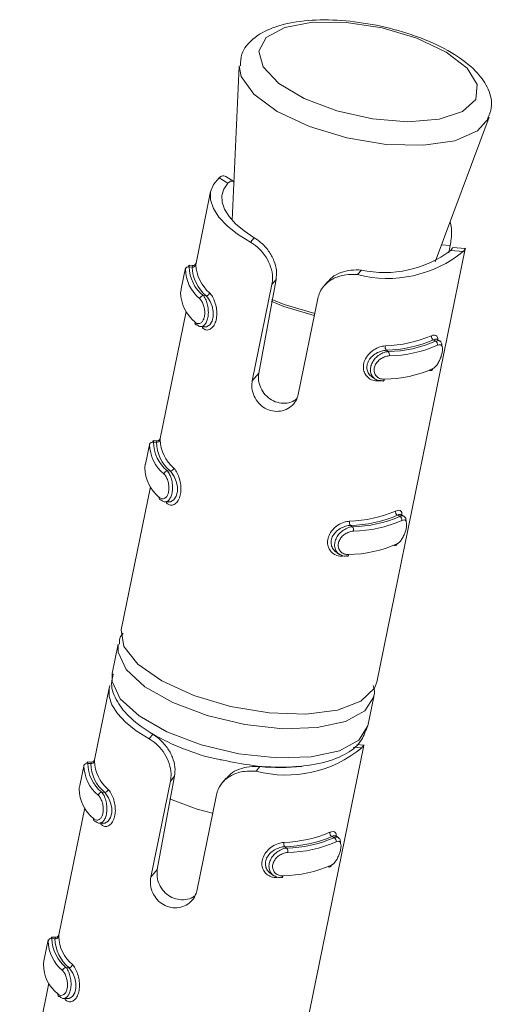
# Model space of a CAD drawing. Header units: millimetres. Extents: x -172 to 1038, y -1779 to -162.
# Tile 17 of 63: x 195 to 210, y -1198 to -1168. Entities that reach past the tile are written whole.
import ezdxf

# ---------------------------------------------------------------- set-up
doc = ezdxf.new("R2010")
doc.units = ezdxf.units.MM

msp = doc.modelspace()

# ---------------------------------------------------------------- linework, layer by layer
at = {"color": 7, "linetype": 'Continuous', "lineweight": 15}
for p, q in [((202.085, -1169.616), (201.867, -1174.335)), ((208.095, -1175.61), (209.747, -1171.184)), ((209.747, -1171.184), (209.734, -1171.216)), ((201.466, -1173.034), (201.733, -1173.202)), ((201.922, -1173.149), (201.677, -1172.995)), ((201.207, -1173.459), (200.759, -1175.651)), ((202.428, -1175.012), (202.546, -1174.873)), ((208.551, -1175.106), (208.505, -1175.335)), ((209.009, -1175.201), (208.635, -1175.173)), ((206.3, -1188.478), (209.014, -1175.213)), ((208.953, -1175.292), (208.567, -1175.263)), ((200.437, -1175.797), (200.305, -1176.442)), ((200.655, -1175.724), (200.543, -1175.715)), ((200.639, -1175.77), (200.55, -1175.763)), ((205.712, -1176.002), (205.83, -1175.863)), ((202.483, -1179.251), (203.086, -1176.305)), ((203.214, -1176.153), (202.682, -1179.016)), ((203.086, -1176.305), (203.214, -1176.153)), ((204.795, -1176.215), (204.675, -1176.357)), ((201.069, -1176.653), (200.979, -1176.646)), ((204.493, -1176.729), (203.89, -1179.675)), ((200.456, -1177.13), (199.661, -1181.017)), ((200.897, -1177.596), (201.01, -1177.604)), ((208.039, -1178.001), (208.101, -1178.04)), ((208.235, -1178.039), (208.153, -1177.987)), ((206.592, -1178.319), (206.654, -1178.358)), ((202.483, -1179.251), (202.682, -1179.016)), ((206.174, -1179.151), (206.257, -1179.203)), ((206.448, -1179.251), (206.344, -1179.258)), ((199.339, -1181.163), (199.207, -1181.808)), ((199.557, -1181.09), (199.445, -1181.082)), ((199.541, -1181.136), (199.452, -1181.129)), ((199.971, -1182.019), (199.881, -1182.013)), ((199.358, -1182.496), (198.462, -1186.875)), ((199.799, -1182.962), (199.911, -1182.97)), ((206.941, -1183.368), (207.003, -1183.407)), ((207.137, -1183.405), (207.055, -1183.353)), ((205.494, -1183.685), (205.556, -1183.724)), ((205.076, -1184.517), (205.158, -1184.569)), ((205.35, -1184.617), (205.246, -1184.624)), ((198.371, -1187.322), (198.188, -1188.216)), ((198.096, -1188.663), (197.648, -1190.855)), ((206.025, -1189.82), (206.208, -1188.926)), ((199.317, -1190.216), (199.435, -1190.077)), ((199.435, -1190.077), (199.356, -1190.028)), ((203.189, -1203.683), (205.903, -1190.417)), ((205.898, -1190.406), (205.688, -1190.39)), ((197.326, -1191.001), (197.194, -1191.646)), ((197.544, -1190.928), (197.431, -1190.92)), ((197.528, -1190.974), (197.438, -1190.968)), ((202.601, -1191.207), (202.719, -1191.067)), ((200.103, -1191.357), (199.571, -1194.22)), ((199.974, -1191.509), (200.103, -1191.357)), ((201.684, -1191.42), (201.564, -1191.562)), ((199.372, -1194.455), (199.974, -1191.509)), ((197.958, -1191.857), (197.868, -1191.851)), ((201.382, -1191.933), (200.779, -1194.879)), ((197.345, -1192.334), (196.55, -1196.221)), ((197.786, -1192.8), (197.898, -1192.808)), ((204.928, -1193.206), (204.99, -1193.245)), ((205.124, -1193.243), (205.041, -1193.191)), ((203.481, -1193.523), (203.543, -1193.562)), ((199.372, -1194.455), (199.571, -1194.22)), ((203.063, -1194.355), (203.145, -1194.407)), ((203.337, -1194.455), (203.233, -1194.462)), ((196.445, -1196.294), (196.333, -1196.286)), ((196.227, -1196.367), (196.096, -1197.012)), ((196.43, -1196.34), (196.34, -1196.334)), ((196.86, -1197.224), (196.77, -1197.217)), ((196.247, -1197.7), (195.351, -1202.079)), ((196.688, -1198.166), (196.8, -1198.174))]:
    msp.add_line(p, q, dxfattribs=at)
at = {"color": 8, "linetype": 'Continuous', "lineweight": 15}
for p, q in [((208.551, -1175.106), (208.29, -1175.087)), ((205.842, -1190.496), (205.581, -1190.477))]:
    msp.add_line(p, q, dxfattribs=at)
at = {"color": 7, "linetype": 'Continuous', "lineweight": 15, "flags": 128}
for points in [[(207.529, -1168.766), (206.468, -1168.451), (205.361, -1168.282), (204.327, -1168.276), (203.48, -1168.433), (202.91, -1168.738), (202.679, -1169.157), (202.813, -1169.644), (203.296, -1170.147), (204.077, -1170.611), (205.071, -1170.986), (206.17, -1171.231), (207.255, -1171.32), (208.209, -1171.244), (208.927, -1171.009), (209.333, -1170.643), (209.382, -1170.183), (209.069, -1169.682), (208.428, -1169.191), (207.529, -1168.766)], [(201.466, -1173.034), (201.293, -1173.24), (201.205, -1173.469), (201.204, -1173.716), (201.289, -1173.974), (201.458, -1174.239), (201.709, -1174.504), (202.034, -1174.763), (202.428, -1175.012)], [(202.546, -1174.873), (202.232, -1174.662), (201.972, -1174.443), (201.77, -1174.221), (201.631, -1174), (201.557, -1173.783), (201.55, -1173.575), (201.609, -1173.381), (201.733, -1173.202)], [(200.526, -1175.762), (200.53, -1175.745), (200.542, -1175.715), (200.549, -1175.742), (200.55, -1175.763), (200.55, -1175.763), (200.55, -1175.763)], [(200.94, -1177.579), (200.972, -1177.597), (201.077, -1177.597), (201.178, -1177.536), (201.251, -1177.423), (201.286, -1177.281), (201.285, -1177.128), (201.251, -1176.972), (201.19, -1176.821), (201.108, -1176.695), (201.069, -1176.653), (201.069, -1176.653), (201.069, -1176.653)], [(208.151, -1177.989), (208.146, -1177.983), (208.078, -1177.984), (208.039, -1178.001), (208.039, -1178.001), (208.039, -1178.001)], [(206.535, -1179.207), (206.531, -1179.224), (206.525, -1179.238), (206.518, -1179.249), (206.509, -1179.257), (206.5, -1179.262), (206.49, -1179.262), (206.481, -1179.259), (206.471, -1179.252)], [(199.43, -1181.119), (199.432, -1181.111), (199.444, -1181.082), (199.451, -1181.108), (199.452, -1181.129), (199.452, -1181.129), (199.452, -1181.129)], [(199.842, -1182.945), (199.874, -1182.964), (199.979, -1182.963), (200.079, -1182.902), (200.153, -1182.789), (200.188, -1182.647), (200.186, -1182.494), (200.153, -1182.338), (200.092, -1182.187), (200.01, -1182.061), (199.971, -1182.019), (199.971, -1182.019), (199.971, -1182.019)], [(207.053, -1183.356), (207.048, -1183.35), (206.98, -1183.35), (206.941, -1183.368), (206.941, -1183.368), (206.941, -1183.368)], [(205.437, -1184.573), (205.433, -1184.59), (205.427, -1184.604), (205.419, -1184.615), (205.411, -1184.624), (205.402, -1184.628), (205.392, -1184.628), (205.383, -1184.625), (205.373, -1184.618)], [(198.462, -1186.875), (198.462, -1186.878), (198.544, -1187.389), (198.972, -1187.927), (199.708, -1188.442), (200.686, -1188.888), (201.817, -1189.224), (202.998, -1189.421), (204.124, -1189.46), (205.093, -1189.338), (205.816, -1189.067), (206.23, -1188.669), (206.3, -1188.478)], [(198.118, -1188.582), (198.094, -1188.674), (198.093, -1188.92), (198.178, -1189.178), (198.347, -1189.443), (198.597, -1189.708), (198.923, -1189.968), (199.317, -1190.216)], [(197.415, -1190.966), (197.419, -1190.949), (197.431, -1190.92), (197.437, -1190.946), (197.438, -1190.968), (197.438, -1190.968), (197.438, -1190.968)], [(197.829, -1192.783), (197.861, -1192.802), (197.966, -1192.801), (198.066, -1192.74), (198.14, -1192.627), (198.175, -1192.485), (198.173, -1192.333), (198.14, -1192.176), (198.079, -1192.025), (197.997, -1191.899), (197.958, -1191.857), (197.958, -1191.857), (197.958, -1191.857)], [(199.942, -1192.054), (200.798, -1192.37), (201.268, -1192.491)], [(205.04, -1193.194), (205.035, -1193.188), (204.967, -1193.188), (204.928, -1193.206), (204.928, -1193.206), (204.928, -1193.206)], [(203.424, -1194.411), (203.42, -1194.428), (203.414, -1194.442), (203.406, -1194.454), (203.398, -1194.462), (203.389, -1194.466), (203.379, -1194.466), (203.369, -1194.463), (203.36, -1194.456)], [(196.319, -1196.323), (196.321, -1196.315), (196.333, -1196.286), (196.339, -1196.312), (196.34, -1196.334), (196.34, -1196.334), (196.34, -1196.334)], [(196.731, -1198.149), (196.763, -1198.168), (196.868, -1198.167), (196.968, -1198.106), (197.042, -1197.993), (197.077, -1197.851), (197.075, -1197.699), (197.042, -1197.542), (196.981, -1197.392), (196.899, -1197.265), (196.86, -1197.224), (196.86, -1197.224), (196.86, -1197.224)]]:
    msp.add_lwpolyline(points, dxfattribs=at)
at = {"color": 8, "linetype": 'Continuous', "lineweight": 15, "flags": 128}
for points in [[(204.234, -1171.471), (203.25, -1171.01), (202.528, -1170.48), (202.14, -1169.933), (202.085, -1169.612)], [(209.734, -1171.216), (209.392, -1171.604), (208.697, -1171.902), (207.732, -1172.043), (206.591, -1172.014), (205.385, -1171.816), (204.234, -1171.471)], [(204.385, -1177.255), (203.45, -1176.978), (203.067, -1176.818)], [(203.087, -1176.76), (203.461, -1176.916), (204.398, -1177.194)], [(200.956, -1177.6), (200.957, -1177.616), (200.955, -1177.633)], [(206.35, -1179.237), (206.348, -1179.241), (206.344, -1179.258)], [(199.858, -1182.966), (199.859, -1182.982), (199.857, -1182.999)], [(205.252, -1184.604), (205.25, -1184.608), (205.246, -1184.624)], [(206.208, -1188.925), (206.208, -1188.926), (205.937, -1189.362), (205.342, -1189.688), (204.475, -1189.874), (203.415, -1189.906), (202.254, -1189.778), (201.097, -1189.504), (200.045, -1189.107), (199.193, -1188.623), (198.616, -1188.094), (198.366, -1187.568), (198.371, -1187.318)], [(198.188, -1188.216), (198.183, -1188.463), (198.433, -1188.989), (199.01, -1189.517), (199.862, -1190.002), (200.914, -1190.399), (202.071, -1190.673), (203.232, -1190.8), (204.292, -1190.769), (205.159, -1190.582), (205.754, -1190.256), (206.025, -1189.821), (206.025, -1189.82)], [(197.845, -1192.804), (197.846, -1192.82), (197.844, -1192.837)], [(203.239, -1194.442), (203.237, -1194.446), (203.233, -1194.462)], [(196.747, -1198.17), (196.748, -1198.186), (196.746, -1198.204)]]:
    msp.add_lwpolyline(points, dxfattribs=at)
at = {"color": 7, "linetype": 'Continuous', "lineweight": 15}
for centre, radius, start, end in [((206.634, -1172.46), 3.66, 255.4136, 309.3204), ((206.541, -1172.564), 3.375, 257.8376, 306.8963), ((200.528, -1175.859), 0.0979, 77.2135, 165.627), ((201.707, -1175.746), 1.158, 180.8467, 231.034), ((200.66, -1175.674), 0.0985, 257.6051, 345.5821), ((201.853, -1175.726), 1.214, 182.0925, 229.7895), ((201.94, -1175.655), 1.185, 182.0925, 229.7895), ((201.62, -1175.817), 1.187, 180.8475, 231.0338), ((201.474, -1176.532), 1.187, 180.8473, 231.034), ((200.991, -1176.766), 0.12, 95.6968, 167.5683), ((201.058, -1176.534), 0.12, 275.1237, 347.4957), ((200.791, -1177.474), 0.0665, 163.5546, 274.4806), ((206.444, -1174.265), 3.921, 271.7487, 292.9849), ((208.09, -1177.896), 0.117, 169.7549, 243.9806), ((206.717, -1178.222), 0.158, 166.4252, 217.7072), ((206.469, -1174.301), 4.02, 271.7501, 292.9837), ((206.576, -1174.542), 3.817, 271.1782, 293.5556), ((206.601, -1174.577), 3.915, 271.1798, 293.5548), ((208.051, -1178.146), 0.117, 349.8532, 64.5077), ((206.526, -1178.454), 0.16, 346.3695, 36.8275), ((206.455, -1175.293), 3.915, 271.1798, 293.5548), ((207.949, -1178.871), 0.0709, 244.0013, 351.3648), ((199.43, -1181.225), 0.0979, 77.2164, 165.6067), ((200.522, -1181.183), 1.187, 180.8461, 231.0339), ((200.609, -1181.112), 1.158, 180.8477, 231.0343), ((199.562, -1181.04), 0.0985, 257.5865, 345.6007), ((200.755, -1181.092), 1.214, 182.0916, 229.7892), ((200.842, -1181.021), 1.185, 182.0924, 229.7883), ((200.376, -1181.899), 1.188, 180.8478, 231.0322), ((199.893, -1182.132), 0.12, 95.7084, 167.5717), ((199.96, -1181.9), 0.12, 275.1412, 347.4782), ((199.693, -1182.841), 0.0664, 163.5554, 274.4959), ((205.346, -1179.631), 3.922, 271.7506, 292.983), ((206.992, -1183.262), 0.117, 169.7581, 243.9775), ((205.619, -1183.588), 0.158, 166.4264, 217.706), ((205.371, -1179.667), 4.02, 271.7502, 292.9836), ((205.478, -1179.907), 3.817, 271.1801, 293.5537), ((205.503, -1179.944), 3.914, 271.1768, 293.556), ((206.953, -1183.512), 0.117, 349.85, 64.5097), ((205.428, -1183.82), 0.16, 346.3684, 36.8339), ((205.357, -1180.659), 3.916, 271.18, 293.5528), ((206.851, -1184.237), 0.0709, 243.9635, 351.3809), ((203.522, -1187.665), 3.66, 255.4122, 309.3218), ((197.417, -1191.063), 0.0979, 77.2164, 165.6067), ((198.509, -1191.021), 1.187, 180.8463, 231.0337), ((198.596, -1190.95), 1.158, 180.8475, 231.0346), ((197.549, -1190.878), 0.0985, 257.587, 345.6001), ((198.742, -1190.93), 1.214, 182.0919, 229.789), ((198.829, -1190.859), 1.185, 182.0923, 229.7884), ((203.323, -1184.494), 6.601, 264.7478, 275.8878), ((198.363, -1191.737), 1.188, 180.8478, 231.0322), ((197.947, -1191.738), 0.12, 275.1417, 347.4777), ((197.88, -1191.97), 0.12, 95.7085, 167.5713), ((197.68, -1192.679), 0.0664, 163.5562, 274.4951), ((203.332, -1189.469), 3.922, 271.7505, 292.9831), ((203.358, -1189.505), 4.02, 271.7501, 292.9837), ((203.464, -1189.745), 3.817, 271.18, 293.5538), ((204.979, -1193.1), 0.117, 169.7571, 243.9784), ((204.94, -1193.35), 0.117, 349.8513, 64.5084), ((203.606, -1193.426), 0.158, 166.4256, 217.7068), ((203.415, -1193.658), 0.16, 346.3694, 36.8317), ((203.49, -1189.782), 3.914, 271.1768, 293.556), ((203.344, -1190.497), 3.916, 271.18, 293.5528), ((204.838, -1194.075), 0.0709, 243.964, 351.3804), ((196.451, -1196.244), 0.0985, 257.5952, 345.592), ((197.731, -1196.225), 1.185, 182.0926, 229.7894), ((196.319, -1196.429), 0.098, 77.2477, 165.5928), ((197.411, -1196.387), 1.187, 180.8476, 231.0338), ((197.498, -1196.317), 1.158, 180.8471, 231.0336), ((197.644, -1196.296), 1.214, 182.0918, 229.7902), ((197.265, -1197.103), 1.187, 180.8473, 231.0339), ((196.849, -1197.104), 0.12, 275.1237, 347.4957), ((196.782, -1197.337), 0.12, 95.6962, 167.5691), ((196.582, -1198.045), 0.0665, 163.5566, 274.4787)]:
    msp.add_arc(centre, radius, start, end, dxfattribs=at)
for points, knots in [([(207.614, -1168.745), (207.44, -1168.684), (206.935, -1168.506), (206.02, -1168.297), (204.936, -1168.184), (203.927, -1168.223), (203.094, -1168.415), (202.505, -1168.745), (202.14, -1169.172), (202.124, -1169.487), (202.118, -1169.611)], [0, 0, 0, 0, 0.076536, 0.222838, 0.369452, 0.517158, 0.668022, 0.805716, 0.924009, 1, 1, 1, 1]), ([(209.697, -1171.22), (209.745, -1171.113), (209.873, -1170.828), (209.743, -1170.309), (209.394, -1169.793), (208.795, -1169.302), (208.144, -1168.954), (207.714, -1168.785), (207.614, -1168.745)], [0, 0, 0, 0, 0.111096, 0.296181, 0.481845, 0.697926, 0.929565, 1, 1, 1, 1]), ([(201.466, -1173.034), (201.491, -1173.014), (201.563, -1172.958), (201.631, -1172.983), (201.675, -1172.999)], [0, 0, 0, 0, 0.356753, 1, 1, 1, 1]), ([(201.933, -1173.164), (201.903, -1173.149), (201.835, -1173.115), (201.77, -1173.171), (201.733, -1173.202)], [0, 0, 0, 0, 0.448237, 1, 1, 1, 1]), ([(208.553, -1174.382), (208.566, -1174.448), (208.6, -1174.62), (208.59, -1174.878), (208.562, -1175.043), (208.551, -1175.106)], [0, 0, 0, 0, 0.2803839, 0.7234502, 1, 1, 1, 1]), ([(202.546, -1174.873), (202.61, -1174.917), (202.762, -1175.019), (202.986, -1175.262), (203.156, -1175.568), (203.24, -1175.876), (203.223, -1176.062), (203.214, -1176.153)], [0, 0, 0, 0, 0.1732, 0.40773, 0.615905, 0.813569, 1, 1, 1, 1]), ([(203.086, -1176.305), (203.095, -1176.232), (203.118, -1176.058), (203.06, -1175.764), (202.915, -1175.462), (202.704, -1175.206), (202.531, -1175.072), (202.439, -1175.019), (202.428, -1175.012)], [0, 0, 0, 0, 0.147082, 0.351363, 0.555299, 0.760039, 0.971375, 1, 1, 1, 1]), ([(208.567, -1175.263), (208.598, -1175.222), (208.638, -1175.167), (208.635, -1175.183), (208.635, -1175.186)], [0, 0, 0, 0, 0.7585, 1, 1, 1, 1]), ([(209.014, -1175.213), (209.014, -1175.213), (209.024, -1175.182), (209.01, -1175.202), (208.971, -1175.263), (208.953, -1175.292)], [0, 0, 0, 0, 0.000857, 0.531274, 1, 1, 1, 1]), ([(200.759, -1175.651), (200.758, -1175.652), (200.758, -1175.654), (200.754, -1175.666), (200.743, -1175.686), (200.722, -1175.707), (200.691, -1175.721), (200.665, -1175.727), (200.652, -1175.723), (200.65, -1175.722)], [0, 0, 0, 0, 0.020593, 0.106553, 0.273531, 0.485883, 0.713425, 0.959649, 1, 1, 1, 1]), ([(205.712, -1176.002), (205.59, -1175.998), (205.346, -1175.989), (204.994, -1176.095), (204.717, -1176.286), (204.554, -1176.51), (204.51, -1176.668), (204.493, -1176.729)], [0, 0, 0, 0, 0.227112, 0.454905, 0.667249, 0.872125, 1, 1, 1, 1]), ([(204.805, -1176.224), (204.843, -1176.177), (204.943, -1176.054), (205.194, -1175.931), (205.511, -1175.853), (205.723, -1175.86), (205.83, -1175.863)], [0, 0, 0, 0, 0.170805, 0.446919, 0.72128, 1, 1, 1, 1]), ([(200.305, -1176.442), (200.303, -1176.451), (200.293, -1176.5), (200.289, -1176.528), (200.287, -1176.55)], [0, 0, 0, 0, 0.19158, 1, 1, 1, 1]), ([(200.979, -1176.646), (200.979, -1176.646), (200.997, -1176.649), (201.054, -1176.756), (201.105, -1176.892), (201.137, -1177.07), (201.137, -1177.242), (201.107, -1177.393), (201.054, -1177.507), (200.983, -1177.582), (200.9, -1177.601), (200.841, -1177.592), (200.801, -1177.542), (200.796, -1177.541), (200.796, -1177.541)], [0, 0, 0, 0, 0.000036, 0.112216, 0.224493, 0.337096, 0.445578, 0.547536, 0.646161, 0.746785, 0.852429, 0.963257, 0.999963, 1, 1, 1, 1]), ([(201.175, -1176.56), (201.189, -1176.575), (201.234, -1176.625), (201.303, -1176.748), (201.366, -1176.929), (201.398, -1177.12), (201.396, -1177.31), (201.354, -1177.485), (201.271, -1177.623), (201.161, -1177.698), (201.048, -1177.705), (200.985, -1177.656), (200.955, -1177.633)], [0, 0, 0, 0, 0.049967, 0.16072, 0.265972, 0.365262, 0.462979, 0.565675, 0.676019, 0.789426, 0.900466, 1, 1, 1, 1]), ([(200.727, -1177.456), (200.735, -1177.462), (200.765, -1177.489), (200.823, -1177.51), (200.897, -1177.493), (200.96, -1177.435), (201.006, -1177.344), (201.03, -1177.223), (201.026, -1177.083), (200.993, -1176.943), (200.94, -1176.819), (200.896, -1176.766), (200.874, -1176.74)], [0, 0, 0, 0, 0.037285, 0.14983, 0.256295, 0.356432, 0.453458, 0.553214, 0.659991, 0.772413, 0.88591, 1, 1, 1, 1]), ([(207.975, -1177.875), (207.992, -1177.868), (208.045, -1177.846), (208.115, -1177.854), (208.164, -1177.906), (208.172, -1177.974), (208.175, -1178.001)], [0, 0, 0, 0, 0.148454, 0.477491, 0.790192, 1, 1, 1, 1]), ([(206.344, -1179.258), (206.317, -1179.258), (206.229, -1179.259), (206.095, -1179.212), (205.971, -1179.104), (205.898, -1178.96), (205.881, -1178.794), (205.926, -1178.615), (206.039, -1178.442), (206.203, -1178.302), (206.389, -1178.21), (206.507, -1178.193), (206.564, -1178.185)], [0, 0, 0, 0, 0.049965, 0.160712, 0.265968, 0.365262, 0.462965, 0.565661, 0.676017, 0.789424, 0.900468, 1, 1, 1, 1]), ([(208.019, -1178.882), (208.028, -1178.877), (208.062, -1178.858), (208.123, -1178.801), (208.192, -1178.698), (208.249, -1178.58), (208.291, -1178.457), (208.315, -1178.337), (208.316, -1178.235), (208.29, -1178.168), (208.24, -1178.14), (208.191, -1178.157), (208.166, -1178.166)], [0, 0, 0, 0, 0.0372838, 0.1498258, 0.2562789, 0.3564335, 0.4534389, 0.5532026, 0.6599939, 0.7724254, 0.8859088, 1, 1, 1, 1]), ([(208.101, -1178.04), (208.101, -1178.04), (208.139, -1178.041), (208.197, -1178.007), (208.265, -1178.056), (208.298, -1178.121), (208.297, -1178.185), (208.297, -1178.202)], [0, 0, 0, 0, 0.000108, 0.29525, 0.590661, 0.886922, 1, 1, 1, 1]), ([(206.592, -1178.319), (206.592, -1178.319), (206.54, -1178.327), (206.438, -1178.334), (206.273, -1178.409), (206.128, -1178.52), (206.028, -1178.662), (205.989, -1178.813), (206.007, -1178.953), (206.07, -1179.073), (206.141, -1179.124), (206.176, -1179.149)], [0, 0, 0, 0, 0.000046, 0.122815, 0.259412, 0.397273, 0.52934, 0.651153, 0.767612, 0.887476, 1, 1, 1, 1]), ([(206.471, -1179.252), (206.471, -1179.252), (206.426, -1179.245), (206.32, -1179.25), (206.202, -1179.172), (206.122, -1179.056), (206.097, -1178.912), (206.126, -1178.762), (206.2, -1178.623), (206.311, -1178.502), (206.451, -1178.411), (206.571, -1178.362), (206.637, -1178.363), (206.654, -1178.358), (206.654, -1178.358)], [0, 0, 0, 0, 0.000041, 0.112214, 0.22449, 0.337102, 0.445582, 0.547548, 0.64617, 0.746794, 0.85243, 0.963254, 0.999964, 1, 1, 1, 1]), ([(206.682, -1178.492), (206.668, -1178.493), (206.611, -1178.498), (206.509, -1178.529), (206.389, -1178.6), (206.295, -1178.694), (206.232, -1178.804), (206.209, -1178.924), (206.233, -1179.042), (206.303, -1179.137), (206.408, -1179.2), (206.493, -1179.205), (206.535, -1179.207)], [0, 0, 0, 0, 0.037282, 0.149825, 0.256286, 0.35643, 0.453435, 0.553211, 0.659985, 0.772408, 0.885918, 1, 1, 1, 1]), ([(202.682, -1179.016), (202.676, -1179.09), (202.663, -1179.239), (202.736, -1179.476), (202.873, -1179.688), (203.07, -1179.851), (203.306, -1179.941), (203.549, -1179.945), (203.742, -1179.893), (203.824, -1179.822), (203.849, -1179.8)], [0, 0, 0, 0, 0.133122, 0.266318, 0.400679, 0.537114, 0.672993, 0.807501, 0.942595, 1, 1, 1, 1]), ([(203.89, -1179.675), (203.877, -1179.722), (203.844, -1179.841), (203.721, -1180.008), (203.524, -1180.142), (203.286, -1180.202), (203.038, -1180.176), (202.811, -1180.068), (202.628, -1179.892), (202.506, -1179.669), (202.458, -1179.443), (202.475, -1179.308), (202.483, -1179.251)], [0, 0, 0, 0, 0.067543, 0.172847, 0.279387, 0.387327, 0.494685, 0.600407, 0.705955, 0.81303, 0.92104, 1, 1, 1, 1]), ([(199.661, -1181.017), (199.66, -1181.018), (199.66, -1181.021), (199.656, -1181.032), (199.645, -1181.052), (199.623, -1181.073), (199.593, -1181.088), (199.567, -1181.093), (199.554, -1181.089), (199.552, -1181.089)], [0, 0, 0, 0, 0.0205953, 0.1063665, 0.273537, 0.4859075, 0.7134601, 0.9596816, 1, 1, 1, 1]), ([(199.207, -1181.808), (199.205, -1181.817), (199.194, -1181.866), (199.191, -1181.894), (199.189, -1181.916)], [0, 0, 0, 0, 0.191574, 1, 1, 1, 1]), ([(199.629, -1182.822), (199.637, -1182.829), (199.667, -1182.855), (199.725, -1182.876), (199.799, -1182.859), (199.862, -1182.802), (199.908, -1182.71), (199.932, -1182.59), (199.928, -1182.449), (199.895, -1182.309), (199.842, -1182.185), (199.798, -1182.133), (199.776, -1182.106)], [0, 0, 0, 0, 0.037287, 0.149833, 0.256284, 0.356421, 0.453447, 0.553203, 0.66, 0.772423, 0.88591, 1, 1, 1, 1]), ([(199.881, -1182.013), (199.881, -1182.013), (199.902, -1182.045), (199.954, -1182.109), (200.007, -1182.262), (200.039, -1182.435), (200.039, -1182.609), (200.009, -1182.759), (199.956, -1182.874), (199.885, -1182.947), (199.802, -1182.973), (199.741, -1182.944), (199.705, -1182.917), (199.698, -1182.907), (199.698, -1182.907)], [0, 0, 0, 0, 0.000031, 0.112212, 0.224483, 0.337101, 0.445585, 0.547543, 0.64617, 0.746795, 0.85243, 0.963259, 0.999969, 1, 1, 1, 1]), ([(200.077, -1181.926), (200.091, -1181.941), (200.136, -1181.991), (200.205, -1182.115), (200.267, -1182.295), (200.3, -1182.487), (200.298, -1182.676), (200.255, -1182.852), (200.172, -1182.989), (200.063, -1183.064), (199.95, -1183.071), (199.887, -1183.022), (199.857, -1182.999)], [0, 0, 0, 0, 0.049967, 0.160723, 0.265975, 0.365253, 0.46297, 0.565666, 0.676024, 0.789419, 0.900466, 1, 1, 1, 1]), ([(206.877, -1183.241), (206.894, -1183.235), (206.947, -1183.212), (207.017, -1183.22), (207.066, -1183.272), (207.074, -1183.34), (207.077, -1183.367)], [0, 0, 0, 0, 0.148436, 0.477494, 0.790151, 1, 1, 1, 1]), ([(205.246, -1184.624), (205.219, -1184.624), (205.131, -1184.625), (204.997, -1184.578), (204.873, -1184.47), (204.8, -1184.327), (204.783, -1184.16), (204.828, -1183.981), (204.941, -1183.808), (205.105, -1183.668), (205.29, -1183.576), (205.409, -1183.559), (205.465, -1183.551)], [0, 0, 0, 0, 0.049964, 0.160719, 0.265962, 0.365255, 0.462973, 0.565668, 0.676024, 0.789422, 0.900467, 1, 1, 1, 1]), ([(206.921, -1184.248), (206.93, -1184.243), (206.964, -1184.224), (207.025, -1184.167), (207.094, -1184.065), (207.151, -1183.947), (207.193, -1183.823), (207.217, -1183.704), (207.218, -1183.602), (207.192, -1183.534), (207.142, -1183.506), (207.093, -1183.524), (207.068, -1183.532)], [0, 0, 0, 0, 0.037279, 0.149822, 0.256285, 0.356425, 0.453451, 0.553215, 0.659985, 0.772417, 0.885916, 1, 1, 1, 1]), ([(207.003, -1183.407), (207.003, -1183.407), (207.045, -1183.382), (207.096, -1183.385), (207.168, -1183.419), (207.2, -1183.488), (207.199, -1183.551), (207.198, -1183.568)], [0, 0, 0, 0, 0.0000957, 0.295265, 0.5906533, 0.8869677, 1, 1, 1, 1]), ([(205.494, -1183.685), (205.494, -1183.685), (205.447, -1183.673), (205.338, -1183.711), (205.176, -1183.772), (205.029, -1183.887), (204.93, -1184.028), (204.89, -1184.179), (204.909, -1184.319), (204.972, -1184.439), (205.043, -1184.49), (205.078, -1184.515)], [0, 0, 0, 0, 0.000051, 0.122815, 0.259406, 0.397277, 0.529325, 0.651158, 0.767593, 0.887476, 1, 1, 1, 1]), ([(205.373, -1184.618), (205.373, -1184.618), (205.322, -1184.635), (205.225, -1184.605), (205.103, -1184.541), (205.024, -1184.422), (204.999, -1184.278), (205.028, -1184.129), (205.102, -1183.99), (205.213, -1183.868), (205.353, -1183.778), (205.473, -1183.728), (205.539, -1183.729), (205.556, -1183.724), (205.556, -1183.724)], [0, 0, 0, 0, 0.0000364, 0.1122179, 0.2244811, 0.3370943, 0.4455937, 0.547542, 0.6461646, 0.746789, 0.852425, 0.96325, 0.9999636, 1, 1, 1, 1]), ([(205.584, -1183.858), (205.57, -1183.859), (205.513, -1183.864), (205.41, -1183.895), (205.291, -1183.966), (205.197, -1184.06), (205.134, -1184.171), (205.111, -1184.291), (205.135, -1184.408), (205.205, -1184.504), (205.31, -1184.567), (205.395, -1184.571), (205.437, -1184.573)], [0, 0, 0, 0, 0.037278, 0.149821, 0.256281, 0.356426, 0.45345, 0.553204, 0.66, 0.772422, 0.885917, 1, 1, 1, 1]), ([(198.527, -1186.985), (198.497, -1187.017), (198.412, -1187.109), (198.409, -1187.238), (198.407, -1187.321)], [0, 0, 0, 0, 0.351336, 1, 1, 1, 1]), ([(198.222, -1188.228), (198.197, -1188.329), (198.124, -1188.617), (198.328, -1189.102), (198.745, -1189.613), (199.427, -1190.105), (200.349, -1190.527), (201.111, -1190.79), (201.533, -1190.861), (201.588, -1190.871)], [0, 0, 0, 0, 0.0823235, 0.236196, 0.3987689, 0.5874511, 0.7810225, 0.9713348, 1, 1, 1, 1]), ([(206.203, -1188.923), (206.206, -1188.916), (206.256, -1188.813), (206.22, -1188.695), (206.186, -1188.585)], [0, 0, 0, 0, 0.06704, 1, 1, 1, 1]), ([(201.588, -1190.871), (201.897, -1190.933), (202.572, -1191.068), (203.592, -1191.104), (204.559, -1191.002), (205.296, -1190.744), (205.818, -1190.366), (205.945, -1190.014), (206.002, -1189.858)], [0, 0, 0, 0, 0.154818, 0.337839, 0.523016, 0.713573, 0.872489, 1, 1, 1, 1]), ([(199.974, -1191.509), (199.984, -1191.436), (200.007, -1191.262), (199.949, -1190.968), (199.803, -1190.666), (199.593, -1190.411), (199.42, -1190.277), (199.328, -1190.223), (199.317, -1190.216)], [0, 0, 0, 0, 0.147066, 0.351351, 0.555291, 0.760035, 0.971374, 1, 1, 1, 1]), ([(199.435, -1190.077), (199.499, -1190.121), (199.651, -1190.223), (199.874, -1190.466), (200.045, -1190.772), (200.129, -1191.08), (200.111, -1191.267), (200.103, -1191.357)], [0, 0, 0, 0, 0.173197, 0.407733, 0.615907, 0.81357, 1, 1, 1, 1]), ([(205.903, -1190.417), (205.903, -1190.417), (205.912, -1190.383), (205.899, -1190.408), (205.86, -1190.468), (205.842, -1190.496)], [0, 0, 0, 0, 0.000893, 0.53127, 1, 1, 1, 1]), ([(197.647, -1190.855), (197.647, -1190.856), (197.647, -1190.859), (197.642, -1190.87), (197.632, -1190.89), (197.61, -1190.911), (197.58, -1190.926), (197.554, -1190.931), (197.541, -1190.927), (197.539, -1190.927)], [0, 0, 0, 0, 0.020595, 0.106559, 0.273555, 0.485911, 0.713468, 0.959683, 1, 1, 1, 1]), ([(201.693, -1191.428), (201.732, -1191.381), (201.832, -1191.259), (202.083, -1191.135), (202.399, -1191.057), (202.612, -1191.064), (202.719, -1191.067)], [0, 0, 0, 0, 0.170803, 0.446929, 0.721282, 1, 1, 1, 1]), ([(202.601, -1191.207), (202.479, -1191.202), (202.235, -1191.193), (201.883, -1191.299), (201.606, -1191.49), (201.442, -1191.715), (201.399, -1191.873), (201.382, -1191.933)], [0, 0, 0, 0, 0.227113, 0.454906, 0.667263, 0.872124, 1, 1, 1, 1]), ([(197.194, -1191.646), (197.192, -1191.655), (197.181, -1191.704), (197.178, -1191.732), (197.175, -1191.754)], [0, 0, 0, 0, 0.19158, 1, 1, 1, 1]), ([(198.064, -1191.764), (198.078, -1191.78), (198.122, -1191.829), (198.192, -1191.953), (198.254, -1192.133), (198.287, -1192.325), (198.285, -1192.514), (198.242, -1192.69), (198.159, -1192.827), (198.05, -1192.902), (197.937, -1192.909), (197.874, -1192.86), (197.844, -1192.837)], [0, 0, 0, 0, 0.0499673, 0.1607233, 0.2659754, 0.365253, 0.4629704, 0.5656658, 0.6760237, 0.7894189, 0.9004661, 1, 1, 1, 1]), ([(197.616, -1192.66), (197.624, -1192.667), (197.654, -1192.693), (197.712, -1192.714), (197.785, -1192.697), (197.849, -1192.64), (197.895, -1192.548), (197.919, -1192.428), (197.914, -1192.287), (197.882, -1192.147), (197.829, -1192.023), (197.785, -1191.971), (197.762, -1191.944)], [0, 0, 0, 0, 0.037288, 0.149834, 0.256286, 0.356424, 0.45345, 0.553206, 0.660004, 0.772412, 0.885909, 1, 1, 1, 1]), ([(197.868, -1191.851), (197.868, -1191.851), (197.887, -1191.883), (197.942, -1191.946), (197.994, -1192.1), (198.026, -1192.273), (198.025, -1192.447), (197.996, -1192.597), (197.943, -1192.712), (197.872, -1192.785), (197.789, -1192.811), (197.728, -1192.782), (197.692, -1192.756), (197.685, -1192.745), (197.685, -1192.745)], [0, 0, 0, 0, 0.0000315, 0.1122124, 0.2244834, 0.3371012, 0.445585, 0.5475436, 0.6461707, 0.7467955, 0.8524302, 0.9632589, 0.999969, 1, 1, 1, 1]), ([(204.864, -1193.079), (204.881, -1193.073), (204.934, -1193.05), (205.003, -1193.058), (205.053, -1193.11), (205.061, -1193.178), (205.064, -1193.205)], [0, 0, 0, 0, 0.148434, 0.477492, 0.790152, 1, 1, 1, 1]), ([(204.99, -1193.245), (204.99, -1193.245), (205.032, -1193.22), (205.083, -1193.223), (205.155, -1193.258), (205.187, -1193.326), (205.186, -1193.389), (205.185, -1193.406)], [0, 0, 0, 0, 0.000096, 0.295265, 0.590653, 0.886967, 1, 1, 1, 1]), ([(203.233, -1194.462), (203.205, -1194.462), (203.118, -1194.463), (202.984, -1194.416), (202.86, -1194.308), (202.787, -1194.165), (202.769, -1193.998), (202.815, -1193.819), (202.928, -1193.646), (203.092, -1193.506), (203.277, -1193.414), (203.396, -1193.397), (203.452, -1193.389)], [0, 0, 0, 0, 0.049965, 0.16072, 0.265963, 0.365255, 0.462973, 0.565668, 0.676024, 0.789421, 0.900468, 1, 1, 1, 1]), ([(203.481, -1193.523), (203.481, -1193.523), (203.434, -1193.511), (203.325, -1193.549), (203.162, -1193.61), (203.016, -1193.725), (202.916, -1193.866), (202.877, -1194.017), (202.896, -1194.157), (202.959, -1194.277), (203.03, -1194.328), (203.065, -1194.353)], [0, 0, 0, 0, 0.000051, 0.122816, 0.259407, 0.397278, 0.529326, 0.651159, 0.767594, 0.887477, 1, 1, 1, 1]), ([(203.36, -1194.456), (203.36, -1194.456), (203.309, -1194.473), (203.212, -1194.443), (203.09, -1194.379), (203.011, -1194.26), (202.986, -1194.116), (203.015, -1193.967), (203.089, -1193.828), (203.2, -1193.706), (203.339, -1193.616), (203.46, -1193.566), (203.526, -1193.568), (203.543, -1193.562), (203.543, -1193.562)], [0, 0, 0, 0, 0.000036, 0.112218, 0.224481, 0.337094, 0.445593, 0.547542, 0.646164, 0.746788, 0.852425, 0.963249, 0.999964, 1, 1, 1, 1]), ([(204.908, -1194.086), (204.917, -1194.081), (204.951, -1194.062), (205.012, -1194.005), (205.081, -1193.903), (205.138, -1193.785), (205.18, -1193.661), (205.204, -1193.542), (205.205, -1193.44), (205.179, -1193.372), (205.129, -1193.344), (205.079, -1193.362), (205.055, -1193.37)], [0, 0, 0, 0, 0.037281, 0.149823, 0.256284, 0.356426, 0.453451, 0.553215, 0.659984, 0.772417, 0.885916, 1, 1, 1, 1]), ([(203.571, -1193.696), (203.556, -1193.697), (203.5, -1193.702), (203.397, -1193.733), (203.278, -1193.804), (203.184, -1193.898), (203.121, -1194.009), (203.098, -1194.129), (203.122, -1194.246), (203.192, -1194.342), (203.297, -1194.405), (203.382, -1194.409), (203.424, -1194.411)], [0, 0, 0, 0, 0.037279, 0.14982, 0.256281, 0.356425, 0.453449, 0.553204, 0.66, 0.772422, 0.885918, 1, 1, 1, 1]), ([(200.779, -1194.879), (200.766, -1194.926), (200.733, -1195.046), (200.61, -1195.212), (200.413, -1195.346), (200.175, -1195.406), (199.927, -1195.38), (199.7, -1195.272), (199.517, -1195.097), (199.395, -1194.873), (199.347, -1194.647), (199.364, -1194.512), (199.372, -1194.455)], [0, 0, 0, 0, 0.067543, 0.172848, 0.279381, 0.387326, 0.494684, 0.600407, 0.705962, 0.813029, 0.921039, 1, 1, 1, 1]), ([(199.571, -1194.22), (199.564, -1194.295), (199.551, -1194.444), (199.625, -1194.681), (199.762, -1194.893), (199.959, -1195.055), (200.195, -1195.145), (200.438, -1195.149), (200.63, -1195.098), (200.713, -1195.026), (200.737, -1195.005)], [0, 0, 0, 0, 0.133124, 0.266322, 0.400684, 0.537113, 0.672998, 0.80751, 0.942605, 1, 1, 1, 1]), ([(196.549, -1196.222), (196.549, -1196.222), (196.548, -1196.225), (196.544, -1196.237), (196.534, -1196.256), (196.512, -1196.278), (196.482, -1196.292), (196.456, -1196.297), (196.443, -1196.293), (196.441, -1196.293)], [0, 0, 0, 0, 0.020407, 0.106379, 0.27356, 0.485814, 0.71338, 0.95965, 1, 1, 1, 1]), ([(196.096, -1197.012), (196.094, -1197.022), (196.083, -1197.07), (196.08, -1197.098), (196.077, -1197.12)], [0, 0, 0, 0, 0.191574, 1, 1, 1, 1]), ([(196.966, -1197.13), (196.98, -1197.146), (197.024, -1197.195), (197.094, -1197.319), (197.156, -1197.499), (197.189, -1197.691), (197.186, -1197.881), (197.144, -1198.056), (197.061, -1198.194), (196.952, -1198.268), (196.839, -1198.275), (196.776, -1198.227), (196.746, -1198.204)], [0, 0, 0, 0, 0.049967, 0.1607199, 0.2659719, 0.3652618, 0.4629795, 0.5656752, 0.6760191, 0.7894263, 0.9004658, 1, 1, 1, 1]), ([(196.518, -1198.026), (196.525, -1198.033), (196.555, -1198.06), (196.614, -1198.08), (196.687, -1198.063), (196.751, -1198.006), (196.797, -1197.915), (196.821, -1197.794), (196.816, -1197.653), (196.784, -1197.513), (196.731, -1197.389), (196.687, -1197.337), (196.664, -1197.311)], [0, 0, 0, 0, 0.037285, 0.14983, 0.256295, 0.356432, 0.453457, 0.553214, 0.659991, 0.772414, 0.88591, 1, 1, 1, 1]), ([(196.77, -1197.217), (196.77, -1197.217), (196.788, -1197.219), (196.844, -1197.327), (196.896, -1197.462), (196.928, -1197.64), (196.927, -1197.813), (196.898, -1197.963), (196.844, -1198.078), (196.774, -1198.151), (196.691, -1198.177), (196.63, -1198.148), (196.594, -1198.122), (196.587, -1198.111), (196.587, -1198.111)], [0, 0, 0, 0, 0.000036, 0.112216, 0.224494, 0.337098, 0.445597, 0.547536, 0.646162, 0.746786, 0.852431, 0.963259, 0.999969, 1, 1, 1, 1])]:
    msp.add_open_spline(points, degree=3, knots=knots, dxfattribs=at)
at = {"color": 8, "linetype": 'Continuous', "lineweight": 15}
for points, knots in [([(200.433, -1175.834), (200.434, -1175.828), (200.436, -1175.805), (200.437, -1175.8), (200.437, -1175.797)], [0, 0, 0, 0, 0.2661081, 1, 1, 1, 1]), ([(200.639, -1175.77), (200.639, -1175.77), (200.649, -1175.739), (200.648, -1175.724), (200.652, -1175.728), (200.653, -1175.729)], [0, 0, 0, 0, 0.000265, 0.833583, 1, 1, 1, 1]), ([(200.76, -1175.651), (200.76, -1175.65), (200.76, -1175.643), (200.758, -1175.674), (200.756, -1175.698)], [0, 0, 0, 0, 0.199071, 1, 1, 1, 1]), ([(199.335, -1181.201), (199.336, -1181.194), (199.338, -1181.171), (199.338, -1181.167), (199.339, -1181.163)], [0, 0, 0, 0, 0.2661377, 1, 1, 1, 1]), ([(199.541, -1181.136), (199.541, -1181.136), (199.551, -1181.131), (199.55, -1181.088), (199.554, -1181.094), (199.554, -1181.095)], [0, 0, 0, 0, 0.000312, 0.833596, 1, 1, 1, 1]), ([(199.662, -1181.017), (199.662, -1181.016), (199.662, -1181.009), (199.66, -1181.04), (199.658, -1181.064)], [0, 0, 0, 0, 0.199, 1, 1, 1, 1]), ([(197.648, -1190.855), (197.648, -1190.854), (197.649, -1190.847), (197.646, -1190.878), (197.645, -1190.903)], [0, 0, 0, 0, 0.199, 1, 1, 1, 1]), ([(197.322, -1191.039), (197.322, -1191.033), (197.325, -1191.009), (197.325, -1191.005), (197.326, -1191.001)], [0, 0, 0, 0, 0.2661377, 1, 1, 1, 1]), ([(197.528, -1190.974), (197.528, -1190.974), (197.537, -1190.969), (197.537, -1190.926), (197.541, -1190.932), (197.541, -1190.933)], [0, 0, 0, 0, 0.000312, 0.833591, 1, 1, 1, 1]), ([(196.43, -1196.34), (196.43, -1196.34), (196.441, -1196.309), (196.439, -1196.295), (196.443, -1196.299), (196.443, -1196.299)], [0, 0, 0, 0, 0.000273, 0.833675, 1, 1, 1, 1]), ([(196.55, -1196.221), (196.55, -1196.22), (196.551, -1196.213), (196.548, -1196.244), (196.547, -1196.269)], [0, 0, 0, 0, 0.199071, 1, 1, 1, 1]), ([(196.224, -1196.405), (196.224, -1196.399), (196.227, -1196.375), (196.227, -1196.371), (196.228, -1196.367)], [0, 0, 0, 0, 0.266113, 1, 1, 1, 1])]:
    msp.add_open_spline(points, degree=3, knots=knots, dxfattribs=at)

doc.saveas('drawing.dxf')
